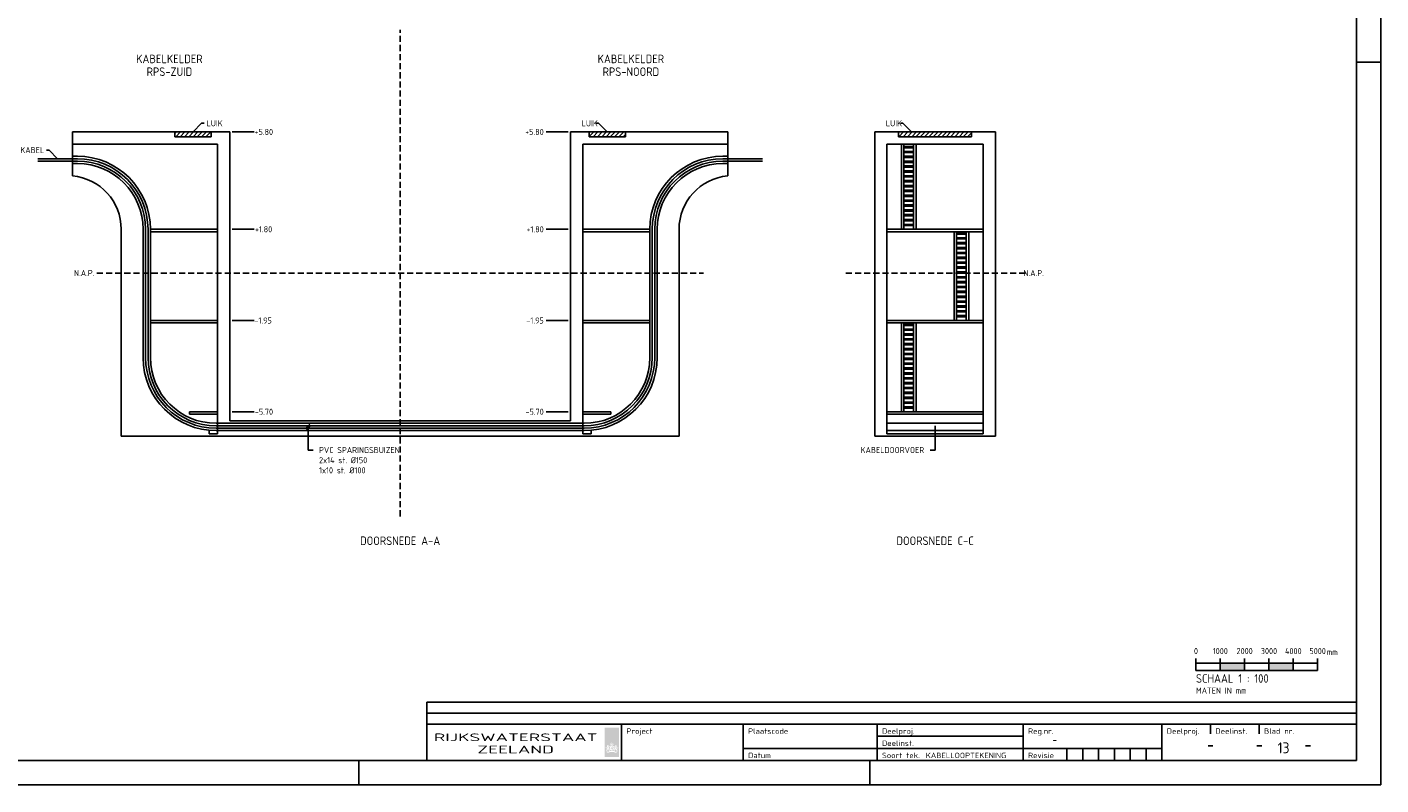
# Model space of a CAD drawing. Extents: x 0 to 841, y 0 to 594.
# Tile 2 of 3: x 285 to 841, y 0 to 311. Entities that reach past the tile are written whole.
import ezdxf
from ezdxf.enums import TextEntityAlignment as Align

# ---------------------------------------------------------------- set-up
doc = ezdxf.new("R2010")
doc.units = 0
doc.header["$LTSCALE"] = 5
doc.header["$MEASUREMENT"] = 0
doc.linetypes.add('DASHED', pattern=[0.75, 0.5, -0.25])
doc.layers.get('0').update_dxf_attribs({"linetype": 'CONTINUOUS'})
for name, color, linetype in [('025', 1, 'CONTINUOUS'), ('035', 4, 'CONTINUOUS'), ('050', 2, 'CONTINUOUS')]:
    doc.layers.add(name, color=color, linetype=linetype)
doc.styles.add('ISO', font='ISO')
doc.styles.get("Standard").update_dxf_attribs({"font": 'Iso.shx'})
pattern_1 = [(45, (-8.198, -105.3637), (-0.8838835, 0.8838835), [])]

# ---------------------------------------------------------------- blocks, each defined once
blk = doc.blocks.new('kader')
at = {"linetype": 'Continuous', "lineweight": 0}
h = blk.add_hatch(color=144, dxfattribs=at)
h.paths.add_polyline_path([(79, 13.51), (72.99, 13.51), (72.99, 1.49), (79, 1.49)])
h.paths.add_polyline_path([(75.98, 7.56), (76.06, 7.49), (76.02, 7.45), (76, 7.41), (76.02, 7.41), (76.02, 7.39), (76.06, 7.41), (76.11, 7.45), (76.16, 7.39), (76.09, 7.34), (76.06, 7.36), (76.04, 7.38), (76.02, 7.36), (76.02, 7.23), (76.11, 7.16), (76.07, 7.09), (76, 7.03), (75.96, 7.05), (75.88, 7.16), (75.97, 7.23), (75.97, 7.34), (75.97, 7.36), (75.97, 7.38), (75.95, 7.38), (75.93, 7.36), (75.89, 7.34), (75.82, 7.39), (75.89, 7.45), (75.93, 7.41), (75.97, 7.39), (75.97, 7.41), (75.98, 7.41), (75.98, 7.43), (75.97, 7.45), (75.93, 7.49)], flags=16)
h.paths.add_polyline_path([(75.66, 7.11), (75.77, 7.03), (75.86, 6.98), (75.86, 6.96), (75.84, 6.92), (75.79, 6.91), (75.73, 6.96), (75.68, 7), (75.62, 6.92), (75.63, 6.88), (75.68, 6.71), (75.73, 6.73), (75.8, 6.64), (75.77, 6.56), (75.86, 6.51), (75.97, 6.58), (75.93, 6.65), (75.88, 6.73), (75.95, 6.8), (75.98, 6.8), (76.06, 6.8), (76.11, 6.73), (76.07, 6.65), (76.02, 6.58), (76.13, 6.51), (76.22, 6.56), (76.18, 6.64), (76.25, 6.73), (76.31, 6.71), (76.33, 6.76), (76.36, 6.92), (76.33, 7), (76.27, 6.96), (76.2, 6.91), (76.15, 6.92), (76.13, 6.96), (76.15, 6.98), (76.24, 7.03), (76.33, 7.11), (76.45, 7.03), (76.49, 6.92), (76.48, 6.86), (76.42, 6.71), (76.39, 6.67), (76.33, 6.53), (76.38, 6.45), (76.44, 6.47), (76.44, 6.51), (76.49, 6.6), (76.54, 6.56), (76.6, 6.64), (76.65, 6.78), (76.65, 6.8), (76.63, 6.82), (76.63, 6.83), (76.6, 6.82), (76.56, 6.8), (76.51, 6.85), (76.53, 6.85), (76.6, 6.89), (76.65, 6.92), (76.74, 6.91), (76.78, 6.78), (76.77, 6.73), (76.67, 6.6), (76.65, 6.58), (76.58, 6.44), (76.6, 6.4), (76.56, 6.4), (76.51, 6.35), (76.49, 6.17), (76.36, 6.18), (76.35, 6.19), (76.18, 6.21), (76, 6.22), (75.97, 6.22), (75.79, 6.21), (75.62, 6.18), (75.5, 6.17), (75.49, 6.31), (75.42, 6.4), (75.41, 6.4), (75.41, 6.44), (75.4, 6.46), (75.32, 6.6), (75.28, 6.63), (75.21, 6.78), (75.26, 6.91), (75.33, 6.92), (75.41, 6.89), (75.46, 6.85), (75.48, 6.85), (75.42, 6.8), (75.39, 6.82), (75.37, 6.83), (75.33, 6.78), (75.34, 6.73), (75.44, 6.56), (75.5, 6.6), (75.57, 6.51), (75.57, 6.49), (75.55, 6.47), (75.61, 6.45), (75.68, 6.53), (75.67, 6.56), (75.59, 6.71), (75.54, 6.77), (75.5, 6.92), (75.53, 7.03)], flags=16)
h.paths.add_polyline_path([(76, 7), (76.07, 6.92), (76, 6.83), (75.91, 6.92)], flags=0)
h.paths.add_polyline_path([(74.43, 6.34), (74.54, 6.26), (74.65, 6.2), (74.7, 6.15), (74.68, 6.11), (74.68, 6.08), (74.65, 6.02), (74.52, 6.08), (74.47, 6), (74.47, 5.97), (74.49, 5.95), (74.59, 5.95), (74.59, 5.93), (74.58, 5.91), (74.58, 5.88), (74.58, 5.84), (74.54, 5.86), (74.52, 5.88), (74.43, 5.88), (74.43, 5.86), (74.47, 5.8), (74.59, 5.75), (74.71, 5.71), (74.83, 5.61), (74.85, 5.55), (74.88, 5.39), (74.85, 5.39), (74.82, 5.39), (74.67, 5.34), (74.62, 5.3), (74.45, 5.26), (74.4, 5.26), (74.4, 5.3), (74.4, 5.37), (74.36, 5.32), (74.3, 5.26), (74.27, 5.27), (74.14, 5.35), (74.16, 5.39), (74.2, 5.48), (74.18, 5.55), (74.16, 5.52), (74.09, 5.5), (74.02, 5.52), (74.09, 5.61), (74.07, 5.68), (74.05, 5.71), (74, 5.7), (73.93, 5.77), (73.94, 5.77), (74.02, 5.84), (74.02, 5.88), (74.02, 5.91), (74, 5.97), (74, 5.98), (74.07, 6.13), (74.14, 6.15), (74.07, 6.18), (74.03, 6.26), (74.12, 6.27), (74.18, 6.27), (74.3, 6.17), (74.3, 6.15), (74.32, 6.17), (74.32, 6.22), (74.25, 6.27), (74.21, 6.33), (74.23, 6.36), (74.23, 6.38), (74.25, 6.36), (74.25, 6.35), (74.29, 6.31), (74.32, 6.33), (74.4, 6.35)], flags=16)
h.paths.add_polyline_path([(75.24, 6.06), (75.28, 6.04), (75.28, 6.02), (75.23, 5.95), (75.3, 5.97), (75.41, 5.99), (75.41, 5.75), (75.51, 5.75), (75.51, 6), (75.63, 6.03), (75.8, 6.05), (76, 6.06), (76.16, 6.05), (76.33, 6.04), (76.49, 6.02), (76.63, 5.99), (76.76, 5.95), (76.71, 6.02), (76.71, 6.04), (76.72, 6.06), (76.74, 6.06), (76.81, 6.02), (76.83, 5.99), (76.9, 5.95), (76.91, 5.91), (77.05, 5.82), (77.06, 5.82), (77.21, 5.75), (77.1, 5.66), (77.07, 5.59), (77, 5.66), (76.89, 5.73), (76.87, 5.71), (76.85, 5.7), (76.85, 5.68), (76.83, 5.71), (76.83, 5.73), (76.83, 5.77), (76.76, 5.84), (76.76, 5.08), (76.8, 5.08), (76.89, 5.14), (76.91, 5.15), (77.05, 5.26), (77.18, 5.3), (77.27, 5.28), (77.37, 5.23), (77.41, 5.21), (77.57, 5.17), (77.7, 5.19), (77.75, 5.21), (77.84, 5.1), (77.92, 4.94), (77.92, 4.92), (77.97, 4.76), (78.04, 4.76), (78.1, 4.74), (78.22, 4.77), (78.24, 4.85), (78.21, 4.95), (78.12, 5.08), (78.05, 5.16), (77.99, 5.32), (78.04, 5.46), (78.08, 5.5), (78.26, 5.53), (78.46, 5.53), (78.55, 5.57), (78.59, 5.62), (78.6, 5.59), (78.62, 5.53), (78.6, 5.48), (78.48, 5.41), (78.42, 5.43), (78.39, 5.43), (78.42, 5.34), (78.4, 5.3), (78.4, 5.28), (78.34, 5.38), (78.21, 5.44), (78.1, 5.39), (78.1, 5.32), (78.13, 5.23), (78.24, 5.1), (78.33, 4.99), (78.35, 4.83), (78.35, 4.78), (78.26, 4.65), (78.22, 4.63), (78.06, 4.59), (77.99, 4.61), (77.99, 4.6), (78.06, 4.45), (78.17, 4.39), (78.24, 4.49), (78.26, 4.49), (78.28, 4.41), (78.19, 4.32), (78.17, 4.32), (78.19, 4.3), (78.19, 4.3), (78.24, 4.14), (78.24, 4.03), (78.22, 3.94), (78.3, 3.85), (78.33, 3.87), (78.33, 3.85), (78.26, 3.82), (78.19, 3.83), (78.17, 3.85), (78.13, 3.82), (78.19, 3.74), (78.19, 3.73), (78.13, 3.74), (78.06, 3.8), (77.99, 3.76), (77.95, 3.76), (77.93, 3.78), (77.88, 3.78), (77.81, 3.71), (77.81, 3.73), (77.77, 3.8), (77.84, 3.87), (77.83, 3.87), (77.81, 3.89), (77.79, 3.89), (77.74, 3.85), (77.74, 3.87), (77.81, 3.96), (77.88, 3.94), (77.88, 3.96), (77.81, 4.01), (77.86, 4.05), (77.95, 4), (78.02, 3.98), (78.06, 3.98), (78.06, 4.05), (78.01, 4.2), (77.86, 4.29), (77.74, 4.34), (77.65, 4.43), (77.57, 4.39), (77.48, 4.47), (77.48, 4.49), (77.54, 4.47), (77.62, 4.5), (77.66, 4.67), (77.66, 4.67), (77.62, 4.81), (77.5, 4.96), (77.35, 5.05), (77.19, 5.08), (77.03, 5.05), (76.92, 4.97), (76.9, 4.96), (76.94, 4.94), (76.94, 4.92), (76.87, 4.94), (76.83, 4.88), (76.87, 4.83), (76.85, 4.83), (76.78, 4.9), (76.76, 4.9), (76.76, 4.67), (76.75, 4.57), (76.68, 4.43), (76.54, 4.34), (76.46, 4.3), (76.32, 4.23), (76.17, 4.14), (76, 4.03), (75.9, 4.1), (75.74, 4.19), (75.6, 4.27), (75.46, 4.34), (75.36, 4.39), (75.26, 4.51), (75.23, 4.67), (75.23, 4.9), (75.21, 4.9), (75.14, 4.83), (75.12, 4.83), (75.15, 4.9), (75.14, 4.94), (75.05, 4.92), (75.05, 4.94), (75.08, 4.97), (74.97, 5.05), (74.96, 5.05), (74.79, 5.08), (74.63, 5.05), (74.49, 4.96), (74.47, 4.95), (74.36, 4.82), (74.32, 4.67), (74.34, 4.54), (74.45, 4.47), (74.5, 4.49), (74.5, 4.47), (74.41, 4.39), (74.36, 4.43), (74.34, 4.43), (74.27, 4.34), (74.12, 4.29), (74, 4.2), (73.96, 4.15), (73.93, 3.98), (73.96, 3.98), (74.03, 4), (74.11, 4.05), (74.18, 4.01), (74.11, 3.96), (74.11, 3.94), (74.18, 3.96), (74.25, 3.89), (74.25, 3.85), (74.18, 3.89), (74.14, 3.87), (74.21, 3.78), (74.2, 3.73), (74.18, 3.71), (74.11, 3.78), (74.03, 3.78), (74, 3.76), (73.93, 3.8), (73.87, 3.74), (73.8, 3.73), (73.8, 3.74), (73.85, 3.82), (73.82, 3.85), (73.8, 3.83), (73.73, 3.82), (73.67, 3.85), (73.69, 3.85), (73.76, 3.92), (73.76, 3.94), (73.76, 4.03), (73.74, 4.14), (73.74, 4.16), (73.8, 4.3), (73.82, 4.32), (73.8, 4.32), (73.71, 4.41), (73.73, 4.47), (73.74, 4.49), (73.82, 4.39), (73.94, 4.45), (73.95, 4.45), (74, 4.61), (73.9, 4.59), (73.74, 4.65), (73.71, 4.68), (73.65, 4.83), (73.68, 4.98), (73.78, 5.1), (73.84, 5.16), (73.89, 5.32), (73.89, 5.39), (73.78, 5.44), (73.68, 5.42), (73.6, 5.28), (73.58, 5.28), (73.56, 5.3), (73.56, 5.34), (73.6, 5.43), (73.56, 5.43), (73.51, 5.41), (73.45, 5.42), (73.37, 5.53), (73.38, 5.59), (73.4, 5.62), (73.44, 5.57), (73.53, 5.53), (73.73, 5.53), (73.84, 5.53), (73.96, 5.48), (74, 5.34), (73.97, 5.21), (73.87, 5.08), (73.81, 5.01), (73.76, 4.85), (73.78, 4.77), (73.89, 4.74), (73.96, 4.76), (74.02, 4.76), (74.02, 4.77), (74.07, 4.94), (74.14, 5.1), (74.23, 5.21), (74.29, 5.19), (74.41, 5.17), (74.44, 5.17), (74.61, 5.23), (74.69, 5.27), (74.83, 5.32), (74.94, 5.26), (74.96, 5.24), (75.1, 5.14), (75.19, 5.08), (75.23, 5.08), (75.23, 5.84), (75.15, 5.77), (75.17, 5.75), (75.17, 5.73), (75.15, 5.68), (75.14, 5.7), (75.14, 5.71), (75.1, 5.73), (75.07, 5.72), (74.92, 5.59), (74.88, 5.66), (74.77, 5.75), (74.78, 5.75), (74.96, 5.82), (75.01, 5.84), (75.1, 5.95), (75.15, 5.99), (75.17, 6.02)], flags=16)
h.paths.add_polyline_path([(74.56, 6.17), (74.49, 6.13), (74.43, 6.2)], flags=0)
h.paths.add_polyline_path([(74.9, 6.04), (74.9, 6), (74.81, 5.93), (74.74, 5.95), (74.63, 5.99), (74.58, 5.99), (74.59, 6), (74.74, 6), (74.79, 5.99), (74.88, 6.04)], flags=16)
h.paths.add_polyline_path([(75.82, 5.93), (75.82, 5.86), (75.62, 5.57), (75.66, 5.55), (75.64, 5.52), (75.59, 5.55), (75.55, 5.52), (75.55, 5.5), (75.59, 5.48), (75.61, 5.48), (75.62, 5.5), (75.79, 5.44), (75.75, 5.34), (75.7, 5.37), (75.62, 5.41), (75.53, 5.46), (75.46, 5.39), (75.42, 5.41), (75.42, 5.43), (75.46, 5.48), (75.41, 5.48), (75.46, 5.52), (75.5, 5.52), (75.46, 5.53), (75.42, 5.53), (75.48, 5.55), (75.51, 5.55), (75.55, 5.59), (75.5, 5.62), (75.53, 5.66), (75.55, 5.62), (75.77, 5.89)], flags=0)
h.paths.add_polyline_path([(76.09, 5.93), (76.15, 5.89), (76.16, 5.84), (76.25, 5.89), (76.27, 5.82), (76.31, 5.8), (76.36, 5.8), (76.38, 5.77), (76.36, 5.77), (76.27, 5.73), (76.29, 5.62), (76.29, 5.57), (76.33, 5.52), (76.35, 5.52), (76.29, 5.46), (76.27, 5.48), (76.25, 5.43), (76.29, 5.37), (76.25, 5.35), (76.2, 5.39), (76.18, 5.34), (76.2, 5.28), (76.16, 5.26), (76.07, 5.24), (76, 5.26), (75.91, 5.32), (75.8, 5.34), (75.89, 5.45), (75.98, 5.48), (76.06, 5.53), (76.04, 5.57), (76.02, 5.55), (75.98, 5.55), (75.97, 5.57), (75.98, 5.57), (75.98, 5.61), (76.04, 5.61), (76.04, 5.62), (76.04, 5.64), (76, 5.66), (75.95, 5.66), (75.93, 5.7), (75.91, 5.71), (75.95, 5.75), (76, 5.77), (76.07, 5.8), (76.11, 5.8), (76.11, 5.86), (76.09, 5.91)], flags=0)
h.paths.add_polyline_path([(76.07, 5.75), (76.02, 5.7), (76, 5.71)], flags=0)
h.paths.add_polyline_path([(77.48, 6.31), (77.59, 6.35), (77.65, 6.33), (77.68, 6.33), (77.7, 6.31), (77.74, 6.35), (77.74, 6.38), (77.75, 6.36), (77.77, 6.33), (77.74, 6.27), (77.68, 6.22), (77.66, 6.17), (77.68, 6.15), (77.68, 6.17), (77.71, 6.22), (77.86, 6.27), (77.96, 6.26), (77.86, 6.15), (77.81, 6.2), (77.79, 6.2), (77.79, 6.18), (77.88, 6.11), (77.93, 6.13), (77.99, 5.99), (77.99, 5.93), (77.97, 5.88), (77.97, 5.84), (78.02, 5.77), (78.06, 5.77), (77.97, 5.7), (77.93, 5.71), (77.88, 5.61), (77.97, 5.52), (77.9, 5.5), (77.83, 5.52), (77.81, 5.55), (77.79, 5.48), (77.81, 5.39), (77.85, 5.35), (77.7, 5.26), (77.61, 5.37), (77.59, 5.34), (77.59, 5.28), (77.59, 5.26), (77.54, 5.26), (77.48, 5.27), (77.34, 5.34), (77.29, 5.36), (77.12, 5.39), (77.1, 5.39), (77.11, 5.44), (77.18, 5.61), (77.23, 5.68), (77.39, 5.75), (77.54, 5.8), (77.56, 5.86), (77.56, 5.88), (77.46, 5.88), (77.43, 5.86), (77.41, 5.84), (77.41, 5.86), (77.39, 5.88), (77.41, 5.91), (77.39, 5.95), (77.5, 5.95), (77.54, 5.97), (77.46, 6.08), (77.36, 6.02), (77.32, 6.08), (77.32, 6.11), (77.3, 6.15), (77.36, 6.2), (77.45, 6.26)], flags=16)
h.paths.add_polyline_path([(77.09, 6.04), (77.1, 6.04), (77.19, 5.99), (77.27, 6), (77.37, 6), (77.41, 5.99), (77.36, 5.99), (77.27, 5.95), (77.18, 5.93), (77.09, 6)], flags=16)
h.paths.add_polyline_path([(76.47, 5.79), (76.58, 5.79), (76.58, 5.5), (76.47, 5.5)], flags=0)
h.paths.add_polyline_path([(75.8, 5.66), (75.82, 5.66), (75.86, 5.62), (75.98, 5.62), (75.91, 5.61), (75.86, 5.59)], flags=0)
h.paths.add_polyline_path([(77.45, 6.17), (77.57, 6.2), (77.5, 6.13)], flags=0)
h.paths.add_polyline_path([(75.51, 5.26), (75.53, 5.23), (75.55, 5.19), (75.57, 5.23), (75.59, 5.24), (75.59, 5.17), (75.57, 5.17), (75.55, 5.08), (75.69, 5.18), (75.7, 5.19), (75.84, 5.26), (75.95, 5.23), (76.06, 5.19), (76.16, 5.21), (76.23, 5.06), (76.25, 4.99), (76.35, 4.94), (76.42, 5.01), (76.36, 5.14), (76.31, 5.23), (76.39, 5.33), (76.44, 5.34), (76.51, 5.34), (76.58, 5.32), (76.63, 5.37), (76.65, 5.37), (76.67, 5.35), (76.67, 5.32), (76.58, 5.24), (76.56, 5.26), (76.54, 5.24), (76.56, 5.24), (76.56, 5.21), (76.54, 5.17), (76.44, 5.28), (76.44, 5.28), (76.38, 5.23), (76.44, 5.15), (76.49, 5.01), (76.43, 4.88), (76.35, 4.86), (76.25, 4.88), (76.31, 4.77), (76.4, 4.74), (76.44, 4.77), (76.45, 4.74), (76.42, 4.7), (76.45, 4.67), (76.47, 4.59), (76.51, 4.56), (76.54, 4.56), (76.47, 4.52), (76.45, 4.52), (76.45, 4.5), (76.49, 4.49), (76.49, 4.47), (76.45, 4.47), (76.42, 4.49), (76.35, 4.45), (76.31, 4.39), (76.27, 4.43), (76.31, 4.49), (76.29, 4.49), (76.25, 4.45), (76.25, 4.49), (76.27, 4.52), (76.31, 4.52), (76.24, 4.56), (76.29, 4.58), (76.33, 4.58), (76.35, 4.56), (76.38, 4.58), (76.27, 4.67), (76.24, 4.67), (76.13, 4.72), (76.11, 4.74), (76.11, 4.72), (76.09, 4.7), (76.04, 4.74), (76.09, 4.77), (76.11, 4.86), (76.06, 5.03), (76.06, 5.03), (75.92, 5.11), (75.88, 5.12), (75.71, 5.09), (75.61, 5.03), (75.68, 5.01), (75.57, 4.92), (75.53, 4.92), (75.55, 4.99), (75.5, 4.96), (75.5, 4.97), (75.53, 5.03), (75.5, 5.03), (75.46, 5.01), (75.48, 5.05), (75.33, 5.08), (75.41, 5.08), (75.41, 5.1), (75.37, 5.14), (75.35, 5.15), (75.42, 5.12), (75.39, 5.19), (75.44, 5.15), (75.44, 5.19), (75.42, 5.21), (75.42, 5.23), (75.48, 5.17), (75.48, 5.21), (75.46, 5.23), (75.46, 5.24), (75.51, 5.19)], flags=0)
h.paths.add_polyline_path([(75.93, 5.01), (76.02, 4.97), (76, 4.94), (76.04, 4.88), (76.06, 4.88), (75.89, 4.82), (75.88, 4.81), (75.82, 4.68), (75.89, 4.58), (75.84, 4.56), (75.82, 4.58), (75.79, 4.58), (75.71, 4.52), (75.75, 4.49), (75.75, 4.47), (75.68, 4.5), (75.66, 4.49), (75.62, 4.5), (75.59, 4.5), (75.55, 4.47), (75.53, 4.5), (75.59, 4.56), (75.55, 4.56), (75.51, 4.54), (75.55, 4.59), (75.59, 4.59), (75.59, 4.61), (75.55, 4.63), (75.59, 4.65), (75.62, 4.63), (75.66, 4.61), (75.7, 4.63), (75.73, 4.65), (75.73, 4.72), (75.71, 4.79), (75.71, 4.81), (75.7, 4.79), (75.66, 4.85), (75.68, 4.83), (75.71, 4.86), (75.79, 4.96)], flags=0)
h.paths.add_polyline_path([(74.74, 4.86), (74.88, 4.76), (74.93, 4.7), (75.05, 4.61), (75.08, 4.63), (75.03, 4.54), (74.99, 4.56), (74.99, 4.54), (74.97, 4.49), (74.94, 4.41), (74.88, 4.34), (74.97, 4.29), (75.05, 4.25), (75.06, 4.27), (75.1, 4.32), (75.15, 4.34), (75.23, 4.3), (75.21, 4.29), (75.15, 4.23), (75.15, 4.21), (75.23, 4.25), (75.3, 4.14), (75.28, 4.14), (75.23, 4.18), (75.21, 4.18), (75.19, 4.16), (75.17, 4.16), (75.26, 4.09), (75.23, 4.01), (75.15, 4.07), (75.1, 4.07), (75.05, 4.05), (74.99, 4.09), (74.9, 4.01), (74.86, 4.01), (74.92, 4.09), (74.88, 4.16), (74.79, 4.2), (74.74, 4.18), (74.68, 4.16), (74.61, 4.21), (74.63, 4.21), (74.72, 4.3), (74.74, 4.38), (74.74, 4.43), (74.7, 4.52), (74.58, 4.59), (74.55, 4.6), (74.4, 4.67), (74.45, 4.72), (74.41, 4.79), (74.46, 4.83), (74.61, 4.88)], flags=16)
h.paths.add_polyline_path([(77.22, 4.84), (77.37, 4.88), (77.43, 4.88), (77.57, 4.79), (77.54, 4.72), (77.61, 4.67), (77.59, 4.66), (77.43, 4.59), (77.28, 4.52), (77.25, 4.43), (77.28, 4.3), (77.36, 4.21), (77.37, 4.21), (77.3, 4.16), (77.25, 4.18), (77.21, 4.2), (77.12, 4.16), (77.07, 4.09), (77.12, 4.01), (77.09, 4.01), (77, 4.09), (76.94, 4.05), (76.9, 4.07), (76.85, 4.07), (76.78, 4.01), (76.76, 4), (76.76, 4.01), (76.74, 4.07), (76.81, 4.16), (76.8, 4.16), (76.78, 4.18), (76.76, 4.18), (76.71, 4.14), (76.69, 4.14), (76.76, 4.25), (76.85, 4.21), (76.78, 4.29), (76.78, 4.3), (76.83, 4.34), (76.89, 4.32), (76.92, 4.27), (76.96, 4.25), (77.03, 4.29), (77.1, 4.34), (77.05, 4.41), (77.01, 4.54), (77.01, 4.56), (77, 4.56), (76.98, 4.54), (76.9, 4.63), (76.94, 4.61), (76.98, 4.62), (77.12, 4.76)], flags=16)
h.paths.add_polyline_path([(76, 4.5), (76.09, 4.5), (76.09, 4.21), (76, 4.21)], flags=0)
h.paths.add_polyline_path([(75.81, 3.92), (76, 3.92), (76.02, 3.92), (76.21, 3.92), (76.39, 3.92), (76.56, 3.91), (76.73, 3.9), (76.89, 3.89), (77.02, 3.87), (77.21, 3.83), (77.27, 3.78), (77.27, 3.47), (77.27, 3.46), (77.25, 3.47), (77.2, 3.51), (77.05, 3.54), (76.81, 3.56), (76.7, 3.57), (76.54, 3.57), (76.36, 3.58), (76.19, 3.58), (76, 3.58), (75.86, 3.58), (75.67, 3.58), (75.5, 3.58), (75.33, 3.57), (75.17, 3.56), (75, 3.55), (74.82, 3.52), (74.74, 3.47), (74.74, 3.78), (74.75, 3.81), (74.87, 3.85), (75.12, 3.89), (75.13, 3.89), (75.29, 3.9), (75.45, 3.91), (75.63, 3.92)], flags=16)
h.paths.add_polyline_path([(74.54, 3.62), (74.67, 3.56), (74.67, 3.4), (74.72, 3.35), (74.77, 3.42), (74.84, 3.44), (75.05, 3.46), (75.05, 3.31), (75.04, 3.29), (74.94, 3.2), (74.85, 3.21), (74.67, 3.26), (74.64, 3.26), (74.47, 3.3), (74.3, 3.33), (74.23, 3.33), (74.14, 3.32), (73.98, 3.29), (73.91, 3.26), (73.96, 3.56), (74.03, 3.62), (74.06, 3.62), (74.25, 3.64), (74.39, 3.63)], flags=16)
h.paths.add_polyline_path([(77.46, 3.62), (77.54, 3.63), (77.74, 3.64), (77.95, 3.62), (78.02, 3.56), (78.08, 3.26), (78.01, 3.29), (77.93, 3.31), (77.75, 3.33), (77.68, 3.33), (77.5, 3.3), (77.34, 3.26), (77.2, 3.22), (77.05, 3.2), (77.03, 3.2), (76.94, 3.31), (76.94, 3.46), (77.1, 3.45), (77.23, 3.42), (77.28, 3.35), (77.32, 3.4), (77.32, 3.56)], flags=16)
at = {"layer": '025', "color": 1, "linetype": 'Continuous'}
for p, q in [((322, 15), (322, 11)), ((342, 15), (342, 11)), ((185, 10), (245, 10)), ((321, 6), (323, 6)), ((341, 6), (343, 6)), ((361, 6), (363, 6)), ((130, 5), (302, 5)), ((263, 5), (263, 0)), ((276, 5), (276, 0)), ((289, 5), (289, 0))]:
    blk.add_line(p, q, dxfattribs=at)
at = {"layer": '025', "color": 1}
for p, q in [((269.5, 5), (269.5, 0)), ((282.5, 5), (282.5, 0)), ((295.5, 5), (295.5, 0))]:
    blk.add_line(p, q, dxfattribs=at)
at = {"layer": '035', "linetype": 'Continuous'}
for p, q in [((80, 15), (80, 0)), ((130, 15), (130, 0)), ((185, 15), (185, 0)), ((245, 15), (245, 0)), ((302, 15), (302, 0))]:
    blk.add_line(p, q, dxfattribs=at)
at = {"layer": '025', "style": 'ISO'}
for s, p in [('Project', (82, 11)), ('Plaatscode', (132, 11)), ('Deelproj.', (187, 11)), ('Reg.nr.', (247, 11)), ('Deelproj.', (304, 11)), ('Deelinst.', (324, 11)), ('Blad nr.', (344, 11)), ('Deelinst.', (187, 6)), ('Datum', (132, 1)), ('Soort tek.', (187, 1)), ('Revisie', (247, 1))]:
    blk.add_text(s, height=2.25, dxfattribs=at).set_placement(p)
for tag, p in [('DEELPROJ', (205, 11)), ('DEELINSTAL', (205, 6)), ('DATUM', (145, 1)), ('SOORTTEK', (205, 1))]:
    blk.add_attdef(tag, p, '', height=2.25, dxfattribs=at)
for tag, p in [('WIJZ1', (266.25, 1)), ('WIJZ2', (272.75, 1)), ('WIJZ3', (279.25, 1)), ('WIJZ4', (285.75, 1)), ('WIJZ5', (292.25, 1)), ('WIJZ6', (298.75, 1))]:
    blk.add_attdef(tag, text='', height=2.25, dxfattribs=at).set_placement(p, align=Align.CENTER)
at = {"layer": '035', "style": 'ISO', "width": 2}
for s, p in [('RIJKSWATERSTAAT', (36.49, 8)), ('ZEELAND', (36.49, 3))]:
    blk.add_text(s, height=3.15, dxfattribs=at).set_placement(p, align=Align.CENTER)
at = {"layer": '035', "style": 'ISO'}
for tag, p in [('PLAATSCODE', (148, 8)), ('PROJECT1', (82, 6)), ('REGNR', (257, 7)), ('PROJECT2', (82, 1))]:
    blk.add_attdef(tag, p, '', height=3.15, dxfattribs=at)
at = {"layer": '050', "style": 'ISO'}
for tag, p in [('DP', (312, 3)), ('DI', (332, 3)), ('SOORT', (352, 3)), ('BLADNR', (372, 3))]:
    blk.add_attdef(tag, text='', height=4.5, dxfattribs=at).set_placement(p, align=Align.CENTER)

msp = doc.modelspace()

# ---------------------------------------------------------------- hatches: boundary and pattern name
at = {"layer": '025'}
h = msp.add_hatch(dxfattribs=at)
h.set_pattern_fill('ANSI31', color=256, scale=10)
h.set_pattern_definition(pattern_1)
h.paths.add_polyline_path([(360.41, 268.34), (345.41, 268.34), (345.41, 266.34), (360.41, 266.34)])
h = msp.add_hatch(dxfattribs=at)
h.set_pattern_fill('ANSI31', color=256, scale=10)
h.set_pattern_definition(pattern_1)
h.paths.add_polyline_path([(515.61, 268.34), (530.61, 268.34), (530.61, 266.34), (515.61, 266.34)])
h = msp.add_hatch(dxfattribs=at)
h.set_pattern_fill('ANSI31', color=256, scale=10)
h.set_pattern_definition([(45, (-135.398, -105.3637), (-0.8838835, 0.8838835), [])])
h.paths.add_polyline_path([(642.81, 268.34), (672.81, 268.34), (672.81, 266.34), (642.81, 266.34)])

# ---------------------------------------------------------------- linework, layer by layer
at = {"linetype": 'DASHED'}
for p, q in [((438.01, 110.34), (438.01, 310.34)), ((313.41, 210.34), (562.61, 210.34)), ((694.91, 210.34), (620.71, 210.34))]:
    msp.add_line(p, q, dxfattribs=at)
for p, q in [((369.01, 268.34), (378.01, 268.34)), ((507.01, 268.34), (498.01, 268.34)), ((369.01, 228.34), (378.01, 228.34)), ((507.01, 228.34), (498.01, 228.34)), ((369.01, 190.84), (378.01, 190.84)), ((507.01, 190.84), (498.01, 190.84)), ((369.01, 153.34), (378.01, 153.34)), ((507.01, 153.34), (498.01, 153.34))]:
    msp.add_line(p, q)
at = {"layer": '025'}
for p, q in [((841, 0), (841, 594)), ((841, 297), (831, 297)), ((303.41, 268.34), (303.41, 263.34)), ((303.41, 268.34), (368.01, 268.34)), ((345.41, 268.34), (345.41, 266.34)), ((352.91, 268.34), (356.45, 271.88)), ((356.45, 271.88), (357.45, 271.88)), ((360.41, 266.34), (360.41, 268.34)), ((368.01, 268.34), (368.01, 149.59)), ((572.61, 268.34), (508.01, 268.34)), ((508.01, 268.34), (508.01, 149.59)), ((515.61, 266.34), (515.61, 268.34)), ((519.58, 271.88), (518.58, 271.88)), ((523.11, 268.34), (519.58, 271.88)), ((530.61, 268.34), (530.61, 266.34)), ((572.61, 268.34), (572.61, 263.34)), ((682.61, 268.34), (633.01, 268.34)), ((633.01, 268.34), (633.01, 143.34)), ((642.81, 266.34), (642.81, 268.34)), ((644.58, 271.88), (643.58, 271.88)), ((648.11, 268.34), (644.58, 271.88)), ((672.81, 268.34), (672.81, 266.34)), ((682.61, 268.34), (682.61, 143.34)), ((303.41, 263.34), (363.01, 263.34)), ((303.41, 263.34), (303.41, 250.25)), ((345.41, 266.34), (360.41, 266.34)), ((363.01, 263.34), (363.01, 144.34)), ((513.01, 263.34), (513.01, 144.34)), ((572.61, 263.34), (513.01, 263.34)), ((530.61, 266.34), (515.61, 266.34)), ((572.61, 263.34), (572.61, 250.25)), ((677.61, 263.34), (638.01, 263.34)), ((638.01, 263.34), (638.01, 144.34)), ((642.81, 266.34), (672.81, 266.34)), ((644.01, 263.34), (644.01, 228.34)), ((645.01, 263.34), (645.01, 228.34)), ((645.01, 262.34), (649.01, 262.34)), ((645.01, 261.84), (649.01, 261.84)), ((649.01, 263.34), (649.01, 228.34)), ((650.01, 263.34), (650.01, 228.34)), ((677.61, 263.34), (677.61, 144.34)), ((293.73, 260.88), (292.73, 260.88)), ((297.26, 257.34), (293.73, 260.88)), ((305.41, 258.34), (303.41, 258.34)), ((570.61, 258.34), (572.61, 258.34)), ((645.01, 260.34), (649.01, 260.34)), ((645.01, 259.84), (649.01, 259.84)), ((645.01, 258.34), (649.01, 258.34)), ((645.01, 257.84), (649.01, 257.84)), ((645.01, 256.34), (649.01, 256.34)), ((305.41, 255.34), (303.41, 255.34)), ((570.61, 255.34), (572.61, 255.34)), ((645.01, 255.84), (649.01, 255.84)), ((645.01, 254.34), (649.01, 254.34)), ((645.01, 253.84), (649.01, 253.84)), ((645.01, 252.34), (649.01, 252.34)), ((645.01, 251.84), (649.01, 251.84)), ((645.01, 250.34), (649.01, 250.34)), ((645.01, 249.84), (649.01, 249.84)), ((645.01, 248.34), (649.01, 248.34)), ((645.01, 247.84), (649.01, 247.84)), ((645.01, 246.34), (649.01, 246.34)), ((645.01, 245.84), (649.01, 245.84)), ((645.01, 244.34), (649.01, 244.34)), ((645.01, 243.84), (649.01, 243.84)), ((645.01, 242.34), (649.01, 242.34)), ((645.01, 241.84), (649.01, 241.84)), ((645.01, 240.34), (649.01, 240.34)), ((645.01, 239.84), (649.01, 239.84)), ((645.01, 238.34), (649.01, 238.34)), ((645.01, 237.84), (649.01, 237.84)), ((645.01, 236.34), (649.01, 236.34)), ((645.01, 235.84), (649.01, 235.84)), ((645.01, 234.34), (649.01, 234.34)), ((645.01, 233.84), (649.01, 233.84)), ((323.41, 228.34), (323.41, 210.34)), ((332.41, 175.59), (332.41, 228.34)), ((335.41, 228.34), (363.01, 228.34)), ((335.41, 175.59), (335.41, 228.34)), ((540.61, 228.34), (513.01, 228.34)), ((540.61, 175.59), (540.61, 228.34)), ((543.61, 175.59), (543.61, 228.34)), ((552.61, 228.34), (552.61, 210.34)), ((677.61, 228.34), (638.01, 228.34)), ((645.01, 232.34), (649.01, 232.34)), ((645.01, 231.84), (649.01, 231.84)), ((645.01, 230.34), (649.01, 230.34)), ((645.01, 229.84), (649.01, 229.84)), ((335.41, 227.34), (363.01, 227.34)), ((540.61, 227.34), (513.01, 227.34)), ((677.61, 227.34), (638.01, 227.34)), ((665.61, 227.34), (665.61, 190.84)), ((666.61, 227.34), (666.61, 190.84)), ((670.61, 226.84), (666.61, 226.84)), ((670.61, 226.34), (666.61, 226.34)), ((670.61, 224.84), (666.61, 224.84)), ((670.61, 224.34), (666.61, 224.34)), ((670.61, 222.84), (666.61, 222.84)), ((670.61, 227.34), (670.61, 190.84)), ((671.61, 227.34), (671.61, 190.84)), ((670.61, 222.34), (666.61, 222.34)), ((670.61, 220.84), (666.61, 220.84)), ((670.61, 220.34), (666.61, 220.34)), ((670.61, 218.84), (666.61, 218.84)), ((670.61, 218.34), (666.61, 218.34)), ((670.61, 216.84), (666.61, 216.84)), ((670.61, 216.34), (666.61, 216.34)), ((670.61, 214.84), (666.61, 214.84)), ((670.61, 214.34), (666.61, 214.34)), ((670.61, 212.84), (666.61, 212.84)), ((670.61, 212.34), (666.61, 212.34)), ((323.41, 210.34), (323.41, 153.34)), ((552.61, 210.34), (552.61, 153.34)), ((670.61, 210.84), (666.61, 210.84)), ((670.61, 210.34), (666.61, 210.34)), ((670.61, 208.84), (666.61, 208.84)), ((670.61, 208.34), (666.61, 208.34)), ((670.61, 206.84), (666.61, 206.84)), ((670.61, 206.34), (666.61, 206.34)), ((670.61, 204.84), (666.61, 204.84)), ((670.61, 204.34), (666.61, 204.34)), ((670.61, 202.84), (666.61, 202.84)), ((670.61, 202.34), (666.61, 202.34)), ((670.61, 200.84), (666.61, 200.84)), ((670.61, 200.34), (666.61, 200.34)), ((670.61, 198.84), (666.61, 198.84)), ((670.61, 198.34), (666.61, 198.34)), ((670.61, 196.84), (666.61, 196.84)), ((670.61, 196.34), (666.61, 196.34)), ((670.61, 194.84), (666.61, 194.84)), ((335.41, 190.84), (363.01, 190.84)), ((335.41, 189.84), (363.01, 189.84)), ((540.61, 190.84), (513.01, 190.84)), ((540.61, 189.84), (513.01, 189.84)), ((677.61, 190.84), (638.01, 190.84)), ((677.61, 189.84), (638.01, 189.84)), ((644.01, 189.84), (644.01, 153.34)), ((645.01, 189.84), (645.01, 153.34)), ((645.01, 189.34), (649.01, 189.34)), ((649.01, 189.84), (649.01, 153.34)), ((650.01, 189.84), (650.01, 153.34)), ((670.61, 194.34), (666.61, 194.34)), ((670.61, 192.84), (666.61, 192.84)), ((670.61, 192.34), (666.61, 192.34)), ((645.01, 188.84), (649.01, 188.84)), ((645.01, 187.34), (649.01, 187.34)), ((645.01, 186.84), (649.01, 186.84)), ((645.01, 185.34), (649.01, 185.34)), ((645.01, 184.84), (649.01, 184.84)), ((645.01, 183.34), (649.01, 183.34)), ((645.01, 182.84), (649.01, 182.84)), ((645.01, 181.34), (649.01, 181.34)), ((645.01, 180.84), (649.01, 180.84)), ((645.01, 179.34), (649.01, 179.34)), ((645.01, 178.84), (649.01, 178.84)), ((645.01, 177.34), (649.01, 177.34)), ((645.01, 176.84), (649.01, 176.84)), ((645.01, 175.34), (649.01, 175.34)), ((645.01, 174.84), (649.01, 174.84)), ((645.01, 173.34), (649.01, 173.34)), ((645.01, 172.84), (649.01, 172.84)), ((645.01, 171.34), (649.01, 171.34)), ((645.01, 170.84), (649.01, 170.84)), ((645.01, 169.34), (649.01, 169.34)), ((645.01, 168.84), (649.01, 168.84)), ((645.01, 167.34), (649.01, 167.34)), ((645.01, 166.84), (649.01, 166.84)), ((645.01, 165.34), (649.01, 165.34)), ((645.01, 164.84), (649.01, 164.84)), ((645.01, 163.34), (649.01, 163.34)), ((645.01, 162.84), (649.01, 162.84)), ((645.01, 161.34), (649.01, 161.34)), ((645.01, 160.84), (649.01, 160.84)), ((645.01, 159.34), (649.01, 159.34)), ((645.01, 158.84), (649.01, 158.84)), ((645.01, 157.34), (649.01, 157.34)), ((645.01, 156.84), (649.01, 156.84)), ((323.41, 153.34), (323.41, 143.34)), ((351.41, 153.34), (363.01, 153.34)), ((351.41, 153.34), (351.41, 152.34)), ((351.41, 152.34), (363.01, 152.34)), ((524.61, 153.34), (513.01, 153.34)), ((524.61, 152.34), (513.01, 152.34)), ((524.61, 153.34), (524.61, 152.34)), ((552.61, 153.34), (552.61, 143.34)), ((677.61, 153.34), (638.01, 153.34)), ((677.61, 152.34), (638.01, 152.34)), ((645.01, 155.34), (649.01, 155.34)), ((645.01, 154.84), (649.01, 154.84)), ((359.51, 144.34), (359.51, 145.73)), ((362.41, 148.59), (438.01, 148.59)), ((362.41, 145.59), (438.01, 145.59)), ((368.01, 149.59), (438.01, 149.59)), ((399.51, 146.88), (400.92, 148.3)), ((399.51, 145.88), (400.92, 147.3)), ((400.21, 147.59), (400.21, 137.59)), ((508.01, 149.59), (438.01, 149.59)), ((513.61, 148.59), (438.01, 148.59)), ((513.61, 145.59), (438.01, 145.59)), ((516.51, 144.34), (516.51, 145.73)), ((677.61, 148.59), (638.01, 148.59)), ((677.61, 145.59), (638.01, 145.59)), ((657.81, 147.59), (657.81, 137.59)), ((323.41, 143.34), (438.01, 143.34)), ((363.01, 144.34), (359.51, 144.34)), ((552.61, 143.34), (438.01, 143.34)), ((513.01, 144.34), (516.51, 144.34)), ((682.61, 143.34), (633.01, 143.34)), ((638.01, 144.34), (677.61, 144.34)), ((400.21, 137.59), (402.21, 137.59)), ((657.81, 137.59), (655.81, 137.59)), ((765, 52), (765, 47)), ((775, 52), (775, 47)), ((785, 52), (785, 47)), ((795, 52), (795, 47)), ((805, 52), (805, 47)), ((815, 47), (815, 52)), ((765, 50), (815, 50)), ((765, 47), (815, 47)), ((449, 34), (449, 25)), ((421, 0), (421, 10)), ((631, 0), (631, 10)), ((0, 0), (841, 0))]:
    msp.add_line(p, q, dxfattribs=at)
at = {"layer": '025', "color": 1, "linetype": 'Continuous'}
for p, q in [((831, 34), (449, 34)), ((831, 29.5), (449, 29.5))]:
    msp.add_line(p, q, dxfattribs=at)
at = {"layer": '025'}
for centre, radius, start, end in [((305.41, 228.34), 30, 0, 90), ((570.61, 228.34), 30, 90, 180), ((305.41, 228.34), 27, 0, 90), ((570.61, 228.34), 27, 90, 180), ((301.41, 228.34), 22, 0, 84.7841), ((574.61, 228.34), 22, 95.2159, 180), ((362.41, 175.59), 30, 180, 270), ((362.41, 175.59), 27, 180, 270), ((513.61, 175.59), 30, 270, 0), ((513.61, 175.59), 27, 270, 0)]:
    msp.add_arc(centre, radius, start, end, dxfattribs=at)
for points in [[(775, 50), (785, 50), (775, 47), (785, 47)], [(795, 50), (805, 50), (795, 47), (805, 47)]]:
    msp.add_solid(points, dxfattribs=at)
at = {"layer": '035', "linetype": 'Continuous'}
for p in [(449, 10), (831, 25)]:
    msp.add_line(p, (449, 25), dxfattribs=at)
at = {"layer": '050'}
for p, q in [((831, 584), (831, 10)), ((305.41, 257.34), (289.11, 257.34)), ((305.41, 256.34), (289.11, 256.34)), ((570.61, 257.34), (586.92, 257.34)), ((570.61, 256.34), (586.92, 256.34)), ((333.41, 175.59), (333.41, 228.34)), ((334.41, 175.59), (334.41, 228.34)), ((541.61, 175.59), (541.61, 228.34)), ((542.61, 175.59), (542.61, 228.34)), ((362.41, 147.59), (438.01, 147.59)), ((362.41, 146.59), (438.01, 146.59)), ((513.61, 147.59), (438.01, 147.59)), ((513.61, 146.59), (438.01, 146.59)), ((831, 10), (20, 10))]:
    msp.add_line(p, q, dxfattribs=at)
for centre, radius, start, end in [((305.41, 228.34), 29, 0, 90), ((305.41, 228.34), 28, 0, 90), ((570.61, 228.34), 29, 90, 180), ((570.61, 228.34), 28, 90, 180), ((362.41, 175.59), 29, 180, 270), ((362.41, 175.59), 28, 180, 270), ((513.61, 175.59), 29, 270, 0), ((513.61, 175.59), 28, 270, 0)]:
    msp.add_arc(centre, radius, start, end, dxfattribs=at)

# ---------------------------------------------------------------- block references
msp.add_blockref('kader', (449, 10)).add_auto_attribs({'REGNR': '-', 'SOORTTEK': 'KABELLOOPTEKENING', 'SOORT': '13'})

# ---------------------------------------------------------------- texts
for s, p in [('+5.80', (385.8, 268.34)), ('+5.80', (497.01, 268.34)), ('+1.80', (385.44, 228.34)), ('+1.80', (497.01, 228.34)), ('N.A.P.', (312.41, 210.34)), ('N.A.P.', (702.52, 210.34)), ('-1.95', (385.26, 190.84)), ('-1.95', (497.01, 190.84)), ('-5.70', (385.8, 153.34)), ('-5.70', (497.01, 153.34))]:
    msp.add_text(s, height=2.5).set_placement(p, align=Align.MIDDLE_RIGHT)
at = {"layer": '025'}
for p in [(358.45, 271.88), (512.58, 271.88), (637.58, 271.88)]:
    msp.add_text('LUIK', height=2.5, dxfattribs=at).set_placement(p, align=Align.MIDDLE_LEFT)
msp.add_text('2x HS KABEL', height=2.5, dxfattribs=at).set_placement((291.75, 260.88), align=Align.MIDDLE_RIGHT)
at = {"layer": '025', "style": 'ISO'}
for s, p in [('0', (765, 55)), ('1000', (775, 55)), ('2000', (785, 55)), ('3000', (795, 55)), ('4000', (805, 55)), ('5000', (815, 55)), ('mm', (821, 54.6))]:
    msp.add_text(s, height=2.5, dxfattribs=at).set_placement(p, align=Align.MIDDLE)
msp.add_text('MATEN IN mm', height=2.5, dxfattribs=at).set_placement((765, 37.5))
at = {"layer": '025', "char_height": 2.5}
for s, insert, attachment_point in [('PVC SPARINGSBUIZEN\\P2x14 st. %%C150\\P1x10 st. %%C100', (404.69, 138.87), 1), ('KABELDOORVOER', (653.33, 138.87), 3)]:
    msp.add_mtext_dynamic_manual_height_columns(s, width=31.7873, gutter_width=12.5, heights=[0], dxfattribs=dict(at, insert=insert, attachment_point=attachment_point))
at = {"layer": '035'}
for s, p in [('KABELKELDER', (343.21, 298.34)), ('RPS-ZUID', (343.21, 293.09)), ('KABELKELDER', (532.81, 298.34)), ('RPS-NOORD', (532.81, 293.09)), ('DOORSNEDE A-A', (438.01, 100.34)), ('DOORSNEDE C-C', (657.81, 100.34))]:
    msp.add_text(s, height=3.5, dxfattribs=at).set_placement(p, align=Align.MIDDLE_CENTER)
at = {"layer": '035', "style": 'ISO'}
msp.add_text('SCHAAL 1 : 100', height=3.5, dxfattribs=at).set_placement((765, 42))

doc.saveas('drawing.dxf')
